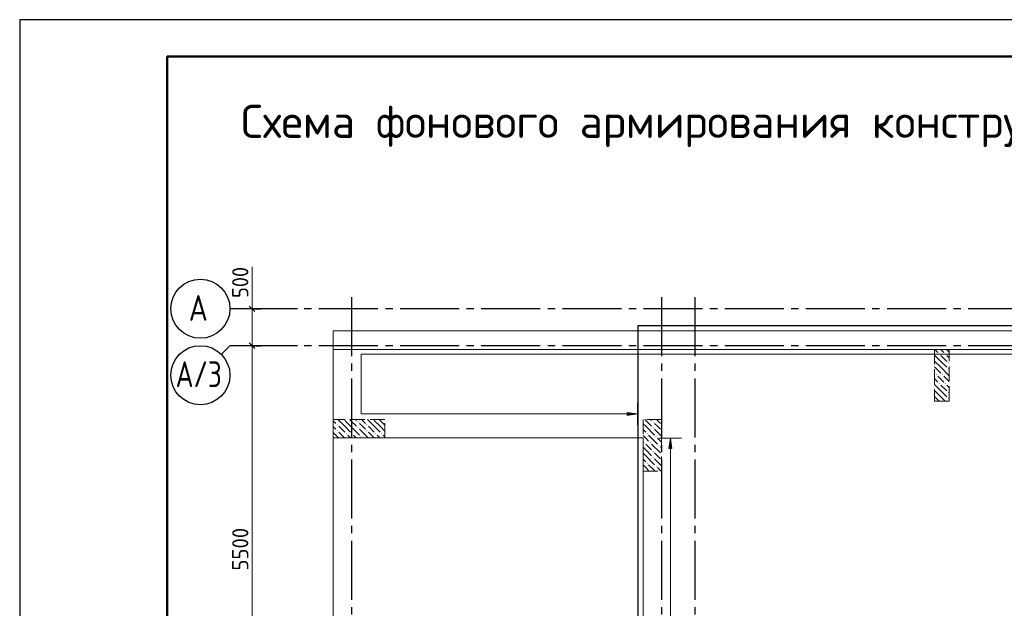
# Model space of a CAD drawing. Header units: millimetres. Extents: x 0 to 42000, y 0 to 29700.
# Tile 3 of 8: x 0 to 13347, y 21723 to 29700. Entities that reach past the tile are written whole.
import ezdxf

# ---------------------------------------------------------------- set-up
doc = ezdxf.new("R2010")
doc.units = ezdxf.units.MM
doc.linetypes.add('______2', pattern=[270, 200, -70])
doc.linetypes.add('______5', pattern=[1100, 800, -100, 100, -100])
for name, color, linetype, lineweight in [('Standard', 7, 'Continuous', 25), ('ЖБ Перекрытие верхний уровень', 7, 'Continuous', 18), ('Обрамление П-обр. равн.', 7, 'Continuous', 25), ('Размерная линия_ общее', 7, 'Continuous', 13), ('Текст_ общее', 7, 'Continuous', 25)]:
    doc.layers.add(name, color=color, linetype=linetype, lineweight=lineweight)
doc.layers.add('ЖБ Пилон', color=7, linetype='______2', lineweight=13, true_color=0xa0a0a0)
doc.layers.add('Оси', color=7, linetype='______5', lineweight=13, true_color=0x656565)
doc.styles.add('ISOCPEUR', font='txt')

msp = doc.modelspace()

# ---------------------------------------------------------------- hatches: boundary and pattern name
at = {"layer": 'ЖБ Пилон', "linetype": 'Continuous', "lineweight": 18, "transparency": 33554687}
for points in [[(12460, 25169), (12466, 25175), (12473, 25169), (12466, 25162)], [(12540, 25169), (12546, 25175), (12553, 25169), (12546, 25162)], [(12580, 25049), (12586, 25055), (12593, 25049), (12586, 25042)], [(12580, 24969), (12586, 24975), (12593, 24969), (12586, 24962)], [(12420, 24889), (12426, 24895), (12433, 24889), (12426, 24882)], [(12500, 24889), (12506, 24895), (12513, 24889), (12506, 24882)], [(12460, 24769), (12466, 24775), (12473, 24769), (12466, 24762)], [(12540, 24769), (12546, 24775), (12553, 24769), (12546, 24762)], [(12580, 24649), (12586, 24655), (12593, 24649), (12586, 24642)], [(12580, 24569), (12586, 24575), (12593, 24569), (12586, 24562)], [(4300, 24209), (4306, 24215), (4313, 24209), (4306, 24202)], [(4580, 24249), (4586, 24255), (4593, 24249), (4586, 24242)], [(4580, 24169), (4586, 24175), (4593, 24169), (4586, 24162)], [(4700, 24209), (4706, 24215), (4713, 24209), (4706, 24202)], [(8580, 24249), (8586, 24255), (8593, 24249), (8586, 24242)], [(8580, 24169), (8586, 24175), (8593, 24169), (8586, 24162)], [(4300, 24129), (4306, 24135), (4313, 24129), (4306, 24122)], [(4420, 24089), (4426, 24095), (4433, 24089), (4426, 24082)], [(4500, 24089), (4506, 24095), (4513, 24089), (4506, 24082)], [(4620, 24049), (4626, 24055), (4633, 24049), (4626, 24042)], [(4700, 24129), (4706, 24135), (4713, 24129), (4706, 24122)], [(4820, 24089), (4826, 24095), (4833, 24089), (4826, 24082)], [(4900, 24089), (4906, 24095), (4913, 24089), (4906, 24082)], [(8500, 24089), (8506, 24095), (8513, 24089), (8506, 24082)], [(8620, 24049), (8626, 24055), (8633, 24049), (8626, 24042)], [(8460, 23969), (8466, 23975), (8473, 23969), (8466, 23962)], [(8540, 23969), (8546, 23975), (8553, 23969), (8546, 23962)], [(8660, 23929), (8666, 23935), (8673, 23929), (8666, 23922)], [(8580, 23849), (8586, 23855), (8593, 23849), (8586, 23842)], [(8580, 23769), (8586, 23775), (8593, 23769), (8586, 23762)], [(8500, 23689), (8506, 23695), (8513, 23689), (8506, 23682)], [(8620, 23649), (8626, 23655), (8633, 23649), (8626, 23642)]]:
    msp.add_hatch(color=7, dxfattribs=at).paths.add_polyline_path(points, flags=16)
at = {"layer": 'Обрамление П-обр. равн.', "linetype": 'Continuous', "lineweight": 13, "transparency": 33554687}
msp.add_hatch(color=7, dxfattribs=at).paths.add_polyline_path([(8235, 24377), (8375, 24357), (8235, 24337)], flags=16)
msp.add_hatch(color=7, dxfattribs=at).paths.add_polyline_path([(8840, 23887), (8820, 24027), (8800, 23887)])

# ---------------------------------------------------------------- linework, layer by layer
at = {"layer": 'Standard', "color": 7, "linetype": 'Continuous', "lineweight": 25, "transparency": 33554687}
msp.add_line((2000, 29200), (2000, 1058), dxfattribs=at)
msp.add_lwpolyline([(0, 0), (42000, 0), (42000, 29700), (0, 29700), (0, 0)], close=True, dxfattribs=at)
at = {"layer": 'Standard', "color": 7, "linetype": 'Continuous', "lineweight": 50, "transparency": 33554687}
msp.add_lwpolyline([(2000, 29200), (41500, 29200), (41500, 500), (2000, 500), (2000, 29200)], close=True, dxfattribs=at)
at = {"layer": 'Standard', "color": 7, "linetype": 'Continuous', "lineweight": 13, "transparency": 33554687}
msp.add_lwpolyline([(41500, 29200), (2000, 29200), (2000, 6000), (41500, 6000), (41500, 29200)], dxfattribs=at)
at = {"layer": 'Standard', "color": 254, "linetype": 'Continuous', "lineweight": 25, "true_color": 0xc4c4ff, "transparency": 33554687}
msp.add_lwpolyline([(8381, 13313), (36781, 13313), (36781, 25551), (8381, 25551), (8381, 13313)], dxfattribs=at)
at = {"layer": 'Standard', "color": 2, "linetype": 'Continuous', "lineweight": 13, "transparency": 33554687}
for points in [[(4250, 13382), (41050, 13382), (41050, 25482), (4250, 25482), (4250, 13382)], [(4250, 13382), (41050, 13382), (41050, 25232), (4250, 25232), (4250, 13382)]]:
    msp.add_lwpolyline(points, dxfattribs=at)
at = {"layer": 'ЖБ Перекрытие верхний уровень', "color": 7, "linetype": 'Continuous', "lineweight": 18, "transparency": 33554687}
for p, q in [((41050, 25482), (4250, 25482)), ((4250, 25482), (4250, 24032)), ((4250, 24032), (8450, 24032)), ((8450, 24032), (8450, 19532))]:
    msp.add_line(p, q, dxfattribs=at)
at = {"layer": 'ЖБ Пилон', "color": 253, "linetype": '______2', "lineweight": 13, "true_color": 0xa0a0a0, "transparency": 33554687}
for p, q in [((12600, 25232), (12400, 25232)), ((12400, 25232), (12400, 24532)), ((12600, 24532), (12600, 25232)), ((12400, 24532), (12600, 24532)), ((4250, 24282), (4250, 24032)), ((4950, 24282), (4250, 24282)), ((4950, 24032), (4950, 24282)), ((8700, 24282), (8450, 24282)), ((8450, 24282), (8450, 23582)), ((8700, 23582), (8700, 24282)), ((4250, 24032), (4950, 24032)), ((8450, 23582), (8700, 23582))]:
    msp.add_line(p, q, dxfattribs=at)
at = {"layer": 'ЖБ Пилон', "color": 9, "linetype": 'Continuous', "lineweight": 18, "true_color": 0xc7c7c7, "transparency": 33554687}
for p, q in [((12403, 25232), (12446, 25189)), ((12486, 25229), (12483, 25232)), ((12526, 25189), (12486, 25229)), ((12563, 25232), (12600, 25195)), ((12486, 25069), (12400, 25155)), ((12486, 25149), (12566, 25069)), ((12566, 25149), (12600, 25115)), ((12406, 24989), (12400, 24995)), ((12406, 25069), (12486, 24989)), ((12406, 24989), (12486, 24909)), ((12486, 25069), (12566, 24989)), ((12486, 24989), (12600, 24875)), ((12400, 24915), (12406, 24909)), ((12400, 24835), (12446, 24789)), ((12486, 24829), (12446, 24869)), ((12526, 24789), (12486, 24829)), ((12526, 24869), (12600, 24795)), ((12486, 24669), (12400, 24755)), ((12486, 24749), (12566, 24669)), ((12566, 24749), (12600, 24715)), ((12406, 24589), (12400, 24595)), ((12406, 24669), (12486, 24589)), ((12406, 24589), (12463, 24532)), ((12486, 24669), (12566, 24589)), ((12486, 24589), (12543, 24532)), ((4250, 24265), (4286, 24229)), ((4286, 24149), (4250, 24185)), ((4406, 24189), (4313, 24282)), ((4326, 24189), (4406, 24109)), ((4406, 24269), (4486, 24189)), ((4406, 24189), (4486, 24109)), ((4486, 24269), (4473, 24282)), ((4486, 24269), (4566, 24189)), ((4486, 24189), (4606, 24069)), ((4553, 24282), (4566, 24269)), ((4646, 24189), (4606, 24229)), ((4633, 24282), (4686, 24229)), ((4686, 24149), (4646, 24189)), ((4806, 24189), (4713, 24282)), ((4726, 24189), (4806, 24109)), ((4806, 24269), (4886, 24189)), ((4806, 24189), (4886, 24109)), ((4886, 24269), (4873, 24282)), ((4886, 24269), (4950, 24205)), ((4886, 24189), (4950, 24125)), ((8450, 24225), (8486, 24189)), ((8486, 24269), (8473, 24282)), ((8486, 24269), (8566, 24189)), ((8486, 24189), (8606, 24069)), ((8553, 24282), (8566, 24269)), ((8646, 24189), (8606, 24229)), ((8633, 24282), (8686, 24229)), ((8686, 24149), (8646, 24189)), ((4250, 24105), (4323, 24032)), ((4326, 24109), (4403, 24032)), ((4483, 24032), (4446, 24069)), ((4526, 24069), (4563, 24032)), ((4606, 24149), (4723, 24032)), ((4726, 24109), (4803, 24032)), ((4883, 24032), (4846, 24069)), ((4926, 24069), (4950, 24045)), ((8450, 24145), (8486, 24109)), ((8486, 24029), (8450, 24065)), ((8526, 23989), (8486, 24029)), ((8526, 24069), (8646, 23949)), ((8606, 24149), (8700, 24055)), ((8646, 24029), (8700, 23975)), ((8486, 23869), (8450, 23905)), ((8486, 23949), (8566, 23869)), ((8566, 23949), (8686, 23829)), ((8700, 23895), (8686, 23909)), ((8450, 23825), (8486, 23789)), ((8486, 23869), (8566, 23789)), ((8486, 23789), (8606, 23669)), ((8646, 23789), (8606, 23829)), ((8686, 23749), (8646, 23789)), ((8450, 23745), (8486, 23709)), ((8486, 23629), (8450, 23665)), ((8526, 23589), (8486, 23629)), ((8526, 23669), (8613, 23582)), ((8606, 23749), (8700, 23655)), ((8646, 23629), (8693, 23582))]:
    msp.add_line(p, q, dxfattribs=at)
at = {"layer": 'Обрамление П-обр. равн.', "color": 7, "linetype": 'Continuous', "lineweight": 13, "transparency": 33554687}
for p, q in [((8375, 24507), (8375, 24207)), ((8235, 24357), (8225, 24357)), ((8235, 24337), (8235, 24377)), ((8235, 24377), (8375, 24357)), ((8375, 24357), (8235, 24337)), ((8375, 24357), (8375, 24357)), ((8375, 24357), (8375, 24357)), ((8375, 24357), (8375, 24357)), ((8970, 24027), (8670, 24027)), ((8820, 24027), (8800, 23887)), ((8820, 24027), (8820, 24027)), ((8820, 24027), (8820, 24027)), ((8820, 24027), (8820, 24027)), ((8840, 23887), (8820, 24027)), ((8800, 23887), (8840, 23887)), ((8820, 23887), (8820, 23877))]:
    msp.add_line(p, q, dxfattribs=at)
msp.add_lwpolyline([(8375, 24357), (4630, 24357), (4630, 25167), (40700, 25167), (40700, 19897), (37290, 19897), (37160, 19897), (37160, 19552), (37160, 19302), (37160, 18361), (37160, 13731), (12700, 13731), (12700, 20831), (8820, 20831), (8820, 24027)], dxfattribs=at)
at = {"layer": 'Оси', "color": 7, "linetype": 'Continuous', "lineweight": 13, "transparency": 33554687}
msp.add_line((3150, 25782), (3150, 26352), dxfattribs=at)
at = {"layer": 'Оси', "color": 8, "linetype": '______5', "lineweight": -3, "transparency": 33554687}
for p, q in [((4500, 25939), (4500, 12896)), ((8700, 25939), (8700, 12896)), ((9150, 25939), (9150, 12896)), ((41157, 25782), (3764, 25782)), ((41157, 25282), (3764, 25282))]:
    msp.add_line(p, q, dxfattribs=at)
at = {"layer": 'Оси', "color": 7, "linetype": 'Continuous', "lineweight": 25, "transparency": 33554687}
for p, q in [((3764, 25782), (2850, 25782)), ((2733, 25164), (2850, 25282)), ((3764, 25282), (2850, 25282))]:
    msp.add_line(p, q, dxfattribs=at)
for centre in [(2450, 25782), (2450, 24882)]:
    msp.add_circle(centre, 400, dxfattribs=at)
at = {"layer": 'Размерная линия_ общее', "color": 253, "linetype": 'Continuous', "lineweight": -3, "true_color": 0xa0a0a0, "transparency": 33554687}
for p, q in [((3150, 25782), (3025, 25782)), ((3150, 25782), (3275, 25782)), ((3150, 25282), (3025, 25282)), ((3150, 25282), (3275, 25282))]:
    msp.add_line(p, q, dxfattribs=at)
at = {"layer": 'Размерная линия_ общее', "color": 7, "linetype": 'Continuous', "lineweight": 25, "transparency": 33554687}
for p, q in [((3112, 25819), (3187, 25744)), ((3112, 25319), (3187, 25244))]:
    msp.add_line(p, q, dxfattribs=at)
at = {"layer": 'Размерная линия_ общее', "color": 7, "linetype": 'Continuous', "lineweight": 13, "transparency": 33554687}
for p, q in [((3150, 25782), (3150, 25857)), ((3150, 25782), (3150, 25282)), ((3150, 25282), (3150, 19782))]:
    msp.add_line(p, q, dxfattribs=at)
at = {"layer": 'Размерная линия_ общее', "color": 253, "linetype": 'Continuous', "lineweight": -3, "true_color": 0xa0a0a0, "transparency": 33554687}
for points in [[(3150, 25782), (3133, 25782), (3133, 25782), (3133, 25782), (3133, 25782), (2948, 25782)], [(3150, 25282), (3133, 25282), (3133, 25282), (3133, 25282), (3133, 25282), (3050, 25282)]]:
    msp.add_lwpolyline(points, dxfattribs=at)

# ---------------------------------------------------------------- texts
at = {"layer": 'Оси', "color": 7, "linetype": 'Continuous', "lineweight": 35, "transparency": 33554687, "char_height": 350, "attachment_point": 7, "style": 'ISOCPEUR'}
for s, insert, width in [('\\W0.82;А', (2292, 25618), 458.09), ('\\W0.77;А/3', (2114, 24720), 804.55)]:
    msp.add_mtext(s, dxfattribs=dict(at, insert=insert, width=width))
at = {"layer": 'Размерная линия_ общее', "color": 7, "linetype": 'Continuous', "lineweight": 25, "transparency": 33554687, "char_height": 220, "attachment_point": 7, "rotation": 90, "style": 'ISOCPEUR'}
for s, insert, width in [('\\W0.91;500', (3100, 25929), 561.99), ('\\W0.93;5500', (3100, 22235), 718.09)]:
    msp.add_mtext(s, dxfattribs=dict(at, insert=insert, width=width))
at = {"layer": 'Текст_ общее', "color": 7, "linetype": 'Continuous', "lineweight": 50, "transparency": 33554687, "insert": (3000, 27975), "char_height": 450, "width": 17358.75, "attachment_point": 7, "style": 'ISOCPEUR'}
msp.add_mtext('\\W0.99;Схема фонового армирования конструкции плиты покрытия', dxfattribs=at)

doc.saveas('drawing.dxf')
